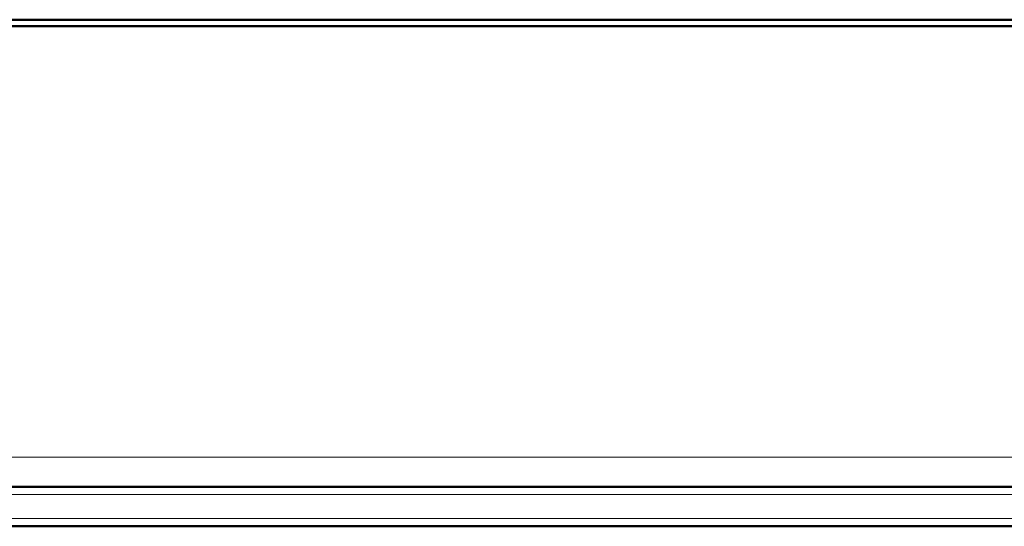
# Model space of a CAD drawing. Extents: x -1358 to 1757, y -1552 to 637.
# Tile 12 of 98: x 223 to 285, y -1435 to -1403. Entities that reach past the tile are written whole.
import ezdxf

# ---------------------------------------------------------------- set-up
doc = ezdxf.new("R2010")
doc.units = 0
doc.linetypes.add('DASHDOT', pattern=[18.5, 12, -3, 0.5, -3])

msp = doc.modelspace()

# ---------------------------------------------------------------- linework, layer by layer
at = {"color": 7, "lineweight": 50}
for p, q in [((423.268, -1403.198), (170.314, -1403.198)), ((180.494, -1402.798), (300.088, -1402.798)), ((395.253, -1432.298), (198.329, -1432.298)), ((395.078, -1434.798), (198.504, -1434.798))]:
    msp.add_line(p, q, dxfattribs=at)
at = {"color": 7, "lineweight": 18}
for p, q in [((395.253, -1430.438), (198.329, -1430.438)), ((395.253, -1432.798), (198.329, -1432.798)), ((395.078, -1434.298), (198.504, -1434.298))]:
    msp.add_line(p, q, dxfattribs=at)
at = {"color": 7, "linetype": 'DASHDOT', "lineweight": 18}
for p, q in [((414.945, -1432.798), (178.636, -1432.798)), ((414.735, -1434.298), (178.846, -1434.298))]:
    msp.add_line(p, q, dxfattribs=at)

doc.saveas('drawing.dxf')
